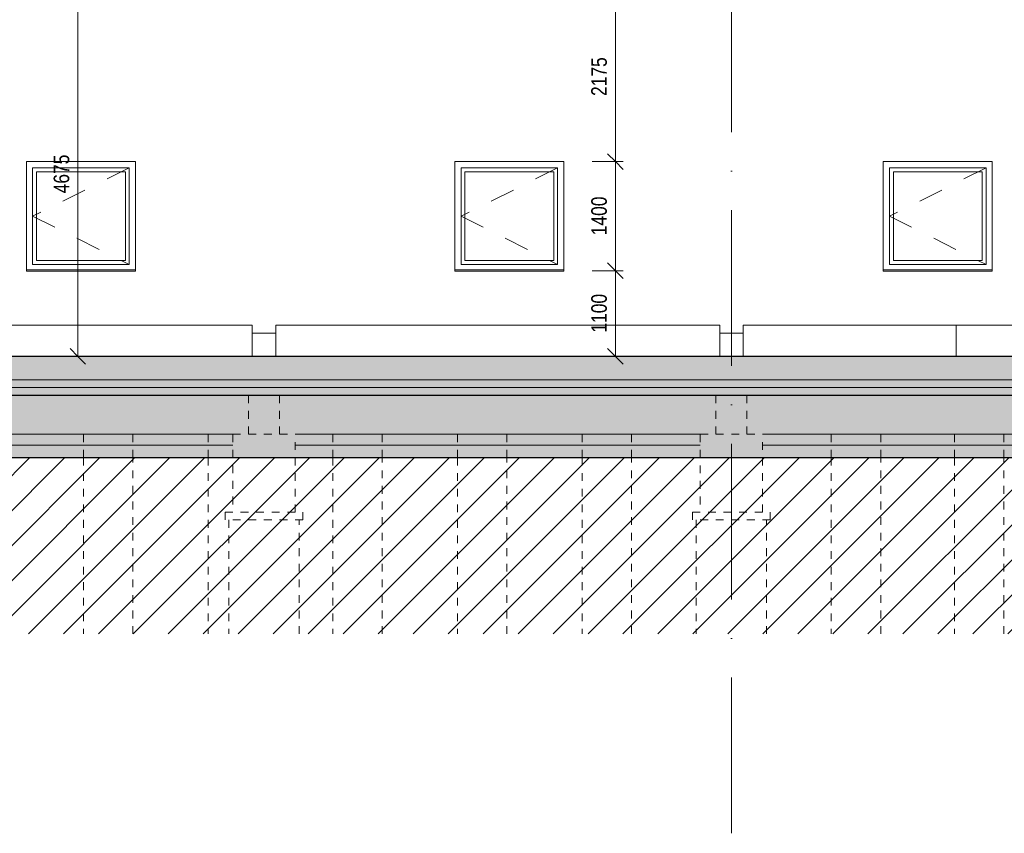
# Model space of a CAD drawing. Header units: millimetres. Extents: x 200776 to 378340, y -23587 to 19113.
# Tile 14 of 61: x 232504 to 245144, y -6123 to 4323. Entities that reach past the tile are written whole.
import ezdxf

# ---------------------------------------------------------------- set-up
doc = ezdxf.new("R2010")
doc.units = ezdxf.units.MM
for name, pattern in [('A_CARA_02_Čárkovaná', [200, 100, -100]), ('Dash', [635, 317.5, -317.5]), ('Čerchovaná 20mm', [3000, 2000, -500, 0, -500])]:
    doc.linetypes.add(name, pattern=pattern)
for name, color, linetype, lineweight in [('CA_KOTY', 3, 'Continuous', 9), ('CA_KOTY-100', 3, 'Continuous', 9), ('CA_OKNA18', 8, 'Dash', 9), ('CA_OKNA25', 7, 'Continuous', 13), ('CA_OSY', 5, 'Continuous', 9), ('CA_PODLAHA', 1, 'Continuous', 25), ('CA_PODLAHA25', 7, 'Continuous', 13), ('CA_POHHRA25', 7, 'Continuous', 13), ('CA_REZY', 1, 'Continuous', 25), ('CA_SRAFY', 9, 'Continuous', 25), ('CA_ZAKLADY25', 7, 'Continuous', 13), ('CA_ZARIZPRED', 8, 'Continuous', 13), ('Terénní útvar', 55, 'Continuous', 13), ('Vzor v řezu', 55, 'Continuous', 9)]:
    doc.layers.add(name, color=color, linetype=linetype, lineweight=lineweight)
doc.styles.add('Arial_2', font='arial.ttf', dxfattribs={"width": 0.8, "height": 200})
doc.dimstyles.new('HP_Přímá_-_2_mm_Ariel_1-100', dxfattribs={"dimscale": 304.8, "dimtxt": 204.05188, "dimasz": 0.656168, "dimexe": 0.328084, "dimexo": 0.0625, "dimgap": 0.164042, "dimtad": 1, "dimdec": 0, "dimzin": 0, "dimdsep": 46, "dimtxsty": 'Arial_2', "dimblk1": 'OBLIQUE', "dimblk2": 'OBLIQUE', "dimsah": 1, "dimcen": 0.09, "dimazin": 0, "dimtfac": 1, "dimtdec": 4, "dimtix": 1, "dimtmove": 0, "dimatfit": 3, "dimfxl": 0.984252, "dimfxlon": 1, "dimtvp": 1, "dimtolj": 1, "dimtzin": 0, "dimarcsym": 2})
pattern_1 = [(50, (248519.7, 1115), (728.7365, -63.756), [76.2, -838.2]), (355, (248519.7, 1115), (-140.972, 764.228), [60.96, -670.56]), (100.451, (248580.4, 1109.7), (587.77, 700.467), [64.76, -712.36]), (46.184, (248519.7, 1318.2), (1084.316, -168.171), [114.3, -1257.3]), (96.636, (248610.1, 1304.2), (949.61, 989.71), [97.14, -1068.54]), (351.184, (248519.7, 1318.2), (949.62, 989.7), [91.44, -1005.84]), (21, (248621.3, 1267.4), (606.458, -409.0606), [76.2, -838.2]), (326, (248621.3, 1267.4), (247.208, 736.753), [60.96, -670.56]), (71.451, (248671.84, 1233.3), (853.668, 327.685), [64.76, -712.36]), (37.5, (248519.7, 1115), (12.3547, 338.2201), [33.528, -628.904, 33.528, -647.192, -673.1]), (37.5, (248519.7, 1115), (12.3547, 338.2201), [-1343.152, 33.528, -639.572]), (7.5, (248519.7, 1115), (267.279, 400.722), [33.528, -354.584, 33.528, -613.664, -256.54]), (7.5, (248519.7, 1115), (267.279, 400.722), [-1035.304, 33.528, -223.012]), (327.5, (248293.13, 1115), (542.3633, -22.9153), [33.528, -220.472, 33.528, -1810.512]), (327.5, (248293.13, 1115), (542.3633, -22.9153), [-287.528, -758.952, 33.528, -1018.032]), (317.5, (248191.53, 1115), (592.517, 101.707), [33.528, -296.672, 33.528, -492.76, -746.76]), (317.5, (248191.53, 1115), (592.517, 101.707), [-856.488, 33.528, -713.232])]

# ---------------------------------------------------------------- blocks, each defined once
blk = doc.blocks.new('HP_1x1 - 1500x1500-V2-Řez 1 - vestavek V9')
at = {"layer": 'CA_OKNA18'}
for p, q in [((244910, 7480), (243670, 6860)), ((243670, 6860), (244910, 6240))]:
    blk.add_line(p, q, dxfattribs=at)
at = {"layer": 'CA_OKNA25', "lineweight": 9}
for p, q in [((244910, 7480), (243670, 7480)), ((243670, 7480), (243670, 6240)), ((244910, 6240), (244910, 7480)), ((244860, 7430), (243720, 7430)), ((243720, 7430), (243720, 6290)), ((244860, 6290), (244860, 7430)), ((244910, 6240), (243670, 6240)), ((244860, 6290), (243720, 6290))]:
    blk.add_line(p, q, dxfattribs=at)
at = {"layer": 'CA_OKNA25'}
for p, q in [((243590, 6156), (243590, 6170)), ((243590, 6170), (244990, 6170)), ((244990, 6156), (243590, 6156)), ((244990, 6170), (244990, 6156))]:
    blk.add_line(p, q, dxfattribs=at)
blk = doc.blocks.new('ocelová kce final - 11542_003_OK-HALA_TaO-2_ET_AciS_2025-05-29_upr_dwg-2597525-Řez 1 - vestavek V9')
at = {"layer": 'CA_REZY'}
for p, q in [((289420, 0), (205090, 0)), ((205090, -500), (289420, -500))]:
    blk.add_line(p, q, dxfattribs=at)
blk = doc.blocks.new('ocelová kce final - ocelová kce final-2597615-Řez 1 - vestavek V9')
blk.add_blockref('ocelová kce final - 11542_003_OK-HALA_TaO-2_ET_AciS_2025-05-29_upr_dwg-2597525-Řez 1 - vestavek V9', (0, 0))
blk = doc.blocks.new('DIMBLOCK11-Řez 1 - vestavek V9')
at = {"layer": 'CA_KOTY-100'}
for p, q in [((233250, 4675), (233150, 4775)), ((233250, 4675), (233150, 4675)), ((233250, 4675), (233250, 0)), ((233250, 4675), (233350, 4575)), ((233250, 4675), (233550, 4675)), ((233250, 0), (233150, 100)), ((233250, 0), (233150, 0)), ((233250, 0), (233350, -100)), ((233250, 0), (233550, 0))]:
    blk.add_line(p, q, dxfattribs=at)
at = {"layer": 'CA_KOTY-100', "color": 0, "insert": (232940, 2093), "char_height": 200, "width": 587.67, "attachment_point": 1, "rotation": 90, "line_spacing_factor": 0.941778, "style": 'Arial_2'}
blk.add_mtext('4675', dxfattribs=at)
blk = doc.blocks.new('_Oblique')
at = {"color": 0, "linetype": 'ByBlock', "lineweight": -2}
blk.add_line((-0.5, -0.5), (0.5, 0.5), dxfattribs=at)
blk = doc.blocks.new('DIMBLOCK12-Řez 1 - vestavek V9')
at = {"layer": 'CA_KOTY-100'}
for p, q in [((240151, 4675), (240051, 4775)), ((240151, 4675), (240051, 4675)), ((240151, 4675), (240151, 2500)), ((240151, 4675), (240251, 4575)), ((240151, 4675), (240451, 4675)), ((240151, 2500), (240051, 2600)), ((240151, 2500), (239851, 2500)), ((240151, 2500), (240251, 2400)), ((240151, 2500), (240251, 2500))]:
    blk.add_line(p, q, dxfattribs=at)
at = {"layer": 'CA_KOTY-100', "color": 0, "insert": (239841, 3343), "char_height": 200, "width": 587.67, "attachment_point": 1, "rotation": 90, "line_spacing_factor": 0.941778, "style": 'Arial_2'}
blk.add_mtext('2175', dxfattribs=at)
blk = doc.blocks.new('DIMBLOCK13-Řez 1 - vestavek V9')
at = {"layer": 'CA_KOTY-100'}
for p, q in [((240151, 2500), (240051, 2600)), ((240151, 2500), (239851, 2500)), ((240151, 2500), (240151, 1100)), ((240151, 2500), (240251, 2400)), ((240151, 2500), (240251, 2500)), ((240151, 1100), (240051, 1200)), ((240151, 1100), (239851, 1100)), ((240151, 1100), (240251, 1000)), ((240151, 1100), (240251, 1100))]:
    blk.add_line(p, q, dxfattribs=at)
at = {"layer": 'CA_KOTY-100', "color": 0, "insert": (239841, 1555), "char_height": 200, "width": 587.67, "attachment_point": 1, "rotation": 90, "line_spacing_factor": 0.941778, "style": 'Arial_2'}
blk.add_mtext('1400', dxfattribs=at)
blk = doc.blocks.new('DIMBLOCK14-Řez 1 - vestavek V9')
at = {"layer": 'CA_KOTY-100'}
for p, q in [((240151, 1100), (240051, 1200)), ((240151, 1100), (239851, 1100)), ((240151, 1100), (240151, 0)), ((240151, 1100), (240251, 1000)), ((240151, 1100), (240251, 1100)), ((240151, 0), (240051, 100)), ((240151, 0), (240051, 0)), ((240151, 0), (240251, -100)), ((240151, 0), (240451, 0))]:
    blk.add_line(p, q, dxfattribs=at)
at = {"layer": 'CA_KOTY-100', "color": 0, "insert": (239841, 305), "char_height": 200, "width": 587.67, "attachment_point": 1, "rotation": 90, "line_spacing_factor": 0.941778, "style": 'Arial_2'}
blk.add_mtext('1100', dxfattribs=at)

msp = doc.modelspace()

# ---------------------------------------------------------------- hatches: boundary and pattern name
at = {"layer": 'CA_SRAFY', "lineweight": 9}
h = msp.add_hatch(dxfattribs=at)
h.set_pattern_fill('FP_6', color=256, style=0, pattern_type=2)
h.set_pattern_definition([(45, (248519.7, 1115), (-269.4077, 269.4077), []), (45, (248789.1, 1115), (-269.4077, 269.4077), [190.5, -95.25])])
h.paths.add_polyline_path([(249178.9, -300), (289210, -300), (289210, 0), (205350, 0), (205350, -300), (248817.7, -300)])
h = msp.add_hatch(dxfattribs=at)
h.set_pattern_fill('FP_5', color=256, style=0, pattern_type=2)
h.set_pattern_definition(pattern_1)
h.paths.add_polyline_path([(205350, -400), (289210, -400), (289210, -300), (205350, -300), (205350, -312.5)])
h = msp.add_hatch(dxfattribs=at)
h.set_pattern_fill('FP_5', color=256, style=0, pattern_type=2)
h.set_pattern_definition(pattern_1)
h.paths.add_polyline_path([(248095.3, -1300), (289210, -1300), (289210, -400), (205350, -400), (205350, -1300), (247734.1, -1300)])
at = {"layer": 'Vzor v řezu'}
h = msp.add_hatch(dxfattribs=at)
h.set_pattern_fill('FP_7', color=256, style=0, pattern_type=2)
h.set_pattern_definition([(45, (248519.7, 1115), (-224.5064, 224.5064), [])])
h.paths.add_polyline_path([(241593.5, -3564), (293247, -3564), (293247, -181.4), (290104.4, -185.2), (289580, -184.2), (289580, -1140), (289210, -1140), (289210, -1300), (205350, -1300), (205350, -1140), (204945, -1140), (204945, -210), (202289.9, -210), (202289.9, 2963), (200776.3, 2922), (200776.3, -3564), (241232.2, -3564)])

# ---------------------------------------------------------------- linework, layer by layer
at = {"layer": 'CA_OSY', "linetype": 'Čerchovaná 20mm'}
msp.add_line((241640, -6123.3), (241640, 17912.5), dxfattribs=at)
at = {"layer": 'CA_PODLAHA'}
for p, q in [((289210, 0), (205350, 0)), ((205350, -1300), (289210, -1300))]:
    msp.add_line(p, q, dxfattribs=at)
at = {"layer": 'CA_PODLAHA25'}
for p, q in [((289210, -300), (205350, -300)), ((289210, -400), (205350, -400))]:
    msp.add_line(p, q, dxfattribs=at)
at = {"layer": 'CA_POHHRA25'}
for p, q in [((232590, 1110), (232590, 2500)), ((232590, 2500), (233990, 2500)), ((233990, 2500), (233990, 1110)), ((238090, 1110), (238090, 2500)), ((238090, 2500), (239490, 2500)), ((239490, 2500), (239490, 1110)), ((243590, 1110), (243590, 2500)), ((243590, 2500), (244990, 2500)), ((244990, 2500), (244990, 1110)), ((231810, 400), (235490, 400)), ((235490, 400), (235490, 0)), ((235790, 0), (235790, 400)), ((235790, 400), (241490, 400)), ((241490, 400), (241490, 0)), ((241790, 0), (241790, 400)), ((241790, 400), (244525, 400)), ((245685, 400), (244525, 400)), ((244525, 400), (244525, 0)), ((235790, 300), (235490, 300)), ((241790, 300), (241490, 300)), ((235240, -1000), (230040, -1000)), ((241240, -1000), (236040, -1000)), ((247240, -1000), (242040, -1000))]:
    msp.add_line(p, q, dxfattribs=at)
at = {"layer": 'CA_ZAKLADY25', "linetype": 'A_CARA_02_Čárkovaná', "lineweight": 9}
for p, q in [((235440, -500), (235440, -1000)), ((235840, -500), (235840, -1000)), ((241440, -500), (241440, -1000)), ((241840, -500), (241840, -1000)), ((233323.1, -1000), (233323.1, -1300)), ((233957, -1300), (233957, -1000)), ((234923.1, -1000), (234923.1, -1300)), ((235240, -1000), (236040, -1000)), ((235240, -1000), (235240, -2000)), ((236040, -2000), (236040, -1000)), ((236523.1, -1000), (236523.1, -1300)), ((237157, -1300), (237157, -1000)), ((238123.1, -1000), (238123.1, -1300)), ((238757, -1300), (238757, -1000)), ((239723.1, -1000), (239723.1, -1300)), ((240357, -1300), (240357, -1000)), ((241240, -1000), (242040, -1000)), ((241240, -1000), (241240, -2000)), ((242040, -2000), (242040, -1000)), ((242923.1, -1000), (242923.1, -1300)), ((243557, -1300), (243557, -1000)), ((244503.1, -1000), (244503.1, -1300)), ((245137, -1300), (245137, -1000)), ((233323.1, -1300), (233323.1, -3564)), ((233957, -3564), (233957, -1300)), ((234923.1, -1300), (234923.1, -3564)), ((236523.1, -1300), (236523.1, -3564)), ((237157, -3564), (237157, -1300)), ((238123.1, -1300), (238123.1, -3564)), ((238757, -3564), (238757, -1300)), ((239723.1, -1300), (239723.1, -3564)), ((240357, -3564), (240357, -1300)), ((242923.1, -1300), (242923.1, -3564)), ((243557, -3564), (243557, -1300)), ((244503.1, -1300), (244503.1, -3564)), ((245137, -3564), (245137, -1300)), ((235140, -2000), (236140, -2000)), ((235140, -2000), (235140, -2100)), ((236140, -2100), (236140, -2000)), ((241140, -2000), (242140, -2000)), ((241140, -2000), (241140, -2100)), ((242140, -2100), (242140, -2000)), ((236140, -2100), (235140, -2100)), ((235190, -2100), (235190, -3564)), ((236090, -3564), (236090, -2100)), ((242140, -2100), (241140, -2100)), ((241190, -2100), (241190, -3564)), ((242090, -3564), (242090, -2100))]:
    msp.add_line(p, q, dxfattribs=at)
at = {"layer": 'Terénní útvar', "color": 135}
for p, q in [((230040, -1140), (235240, -1140)), ((236040, -1140), (241240, -1140)), ((242040, -1140), (247240, -1140))]:
    msp.add_line(p, q, dxfattribs=at)

# ---------------------------------------------------------------- block references
at = {"layer": 'CA_OKNA18'}
for p in [(-11000, -5060), (-5500, -5060), (0, -5060)]:
    msp.add_blockref('HP_1x1 - 1500x1500-V2-Řez 1 - vestavek V9', p, dxfattribs=at)
at = {"layer": 'CA_ZARIZPRED'}
msp.add_blockref('ocelová kce final - ocelová kce final-2597615-Řez 1 - vestavek V9', (0, 0), dxfattribs=at)

# ---------------------------------------------------------------- dimensions: what is measured, and where the dimension line sits
at = {"layer": 'CA_KOTY'}
for base, p1, p2, override, picture, middle in [((233250, 0), (233550, 4675), (233550, 0), {"dimpost": '<>', "dimfxl": 4675}, 'DIMBLOCK11-Řez 1 - vestavek V9', (233097.9, 2337.5)), ((240150.5, 2500), (240450.5, 4675), (239850.5, 2500), {"dimpost": '<>', "dimfxl": 2256.241343}, 'DIMBLOCK12-Řez 1 - vestavek V9', (239998.4, 3587.5)), ((240150.5, 1100), (239850.5, 2500), (239850.5, 1100), {"dimpost": '<>', "dimfxl": 1400}, 'DIMBLOCK13-Řez 1 - vestavek V9', (239998.4, 1800)), ((240150.5, 0), (239850.5, 1100), (240450.5, 0), {"dimpost": '<>', "dimfxl": 1252.996409}, 'DIMBLOCK14-Řez 1 - vestavek V9', (239998.4, 550))]:
    dim = msp.add_linear_dim(base=base, p1=p1, p2=p2, angle=90, dimstyle='HP_Přímá_-_2_mm_Ariel_1-100', override=override, dxfattribs=at)
    dim.commit()
    dim.dimension.update_dxf_attribs({"geometry": picture, "text_midpoint": middle})

doc.saveas('drawing.dxf')
